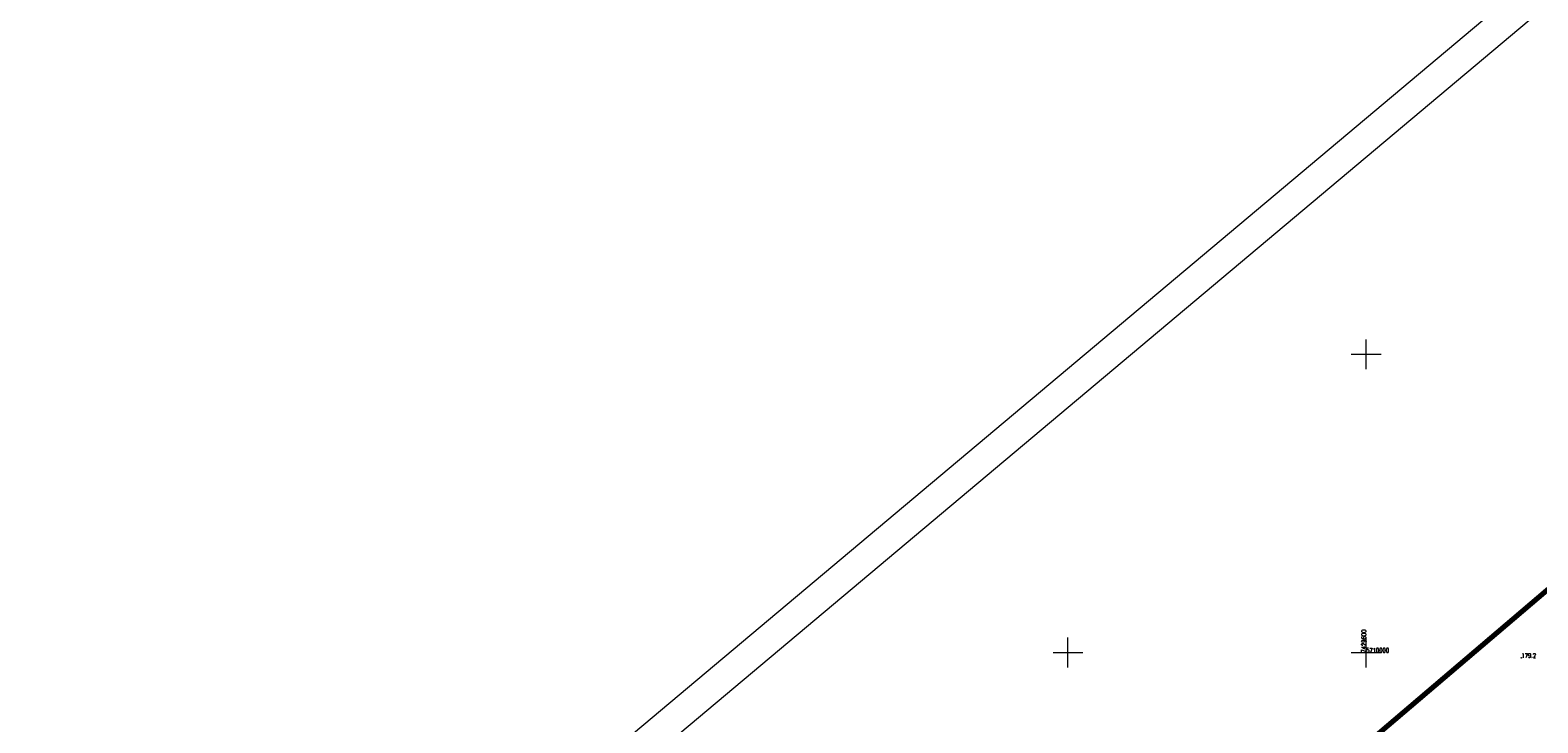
# Model space of a CAD drawing. Header units: metres. Extents: x 7429064 to 7430889, y 5709479 to 5710355.
# Tile 27 of 56: x 7429376 to 7429629, y 5709988 to 5710104. Entities that reach past the tile are written whole.
import ezdxf

# ---------------------------------------------------------------- set-up
doc = ezdxf.new("R2010")
doc.units = ezdxf.units.M
doc.linetypes.add('1', pattern=[0])
doc.linetypes.add('DASHDOT2', pattern=[0.5, 0.25, -0.125, 0, -0.125])
doc.layers.add('_1_X-REFY', color=7, linetype='Continuous')
for name, color, linetype, lineweight in [('_aJEZDNIA_KOSTKA_KAM', 134, 'Continuous', 40), ('_aZIELENIEC_USUŃ', 3, 'DASHDOT2', 20), ('arkusz', 252, 'Continuous', 18), ('KRZYZE_L_0', 252, '1', 18), ('KRZYZE_T_0', 252, 'Continuous', 18), ('RTPW_T_0_a', 252, 'Continuous', 15), ('zakres', 252, 'Continuous', 70)]:
    doc.layers.add(name, color=color, linetype=linetype, lineweight=lineweight)
doc.styles.get("Standard").update_dxf_attribs({"font": 'simplex.shx'})

# ---------------------------------------------------------------- blocks, each defined once
blk = doc.blocks.new('4_RTPW01')
at = {"linetype": 'Continuous'}
blk.add_circle((0, 0), 0.045, dxfattribs=at)
blk = doc.blocks.new('X-ref_MDCP_Szara')
at = {"layer": 'arkusz', "linetype": 'Continuous'}
for p, q in [((7429064.33, 5709640.14), (7429853.36, 5710302.21)), ((7429071.38, 5709639.53), (7429852.74, 5710295.17))]:
    blk.add_line(p, q, dxfattribs=at)
at = {"layer": 'KRZYZE_L_0', "linetype": '1'}
for p, q in [((7429600, 5710047.5), (7429600, 5710052.5)), ((7429597.5, 5710050), (7429602.5, 5710050)), ((7429550, 5709997.5), (7429550, 5710002.5)), ((7429600, 5709997.5), (7429600, 5710002.5)), ((7429547.5, 5710000), (7429552.5, 5710000)), ((7429597.5, 5710000), (7429602.5, 5710000))]:
    blk.add_line(p, q, dxfattribs=at)
at = {"layer": 'zakres', "linetype": 'Continuous', "lineweight": 70, "flags": 128}
blk.add_lwpolyline([(7429292.23, 5709722.86), (7429640.8, 5710019.4)], dxfattribs=at)
at = {"layer": 'RTPW_T_0_a'}
blk.add_blockref('4_RTPW01', (7429626.04, 5709999.12), dxfattribs=at)
at = {"layer": 'KRZYZE_T_0', "width": 0.7}
blk.add_text('7429600', height=0.75, rotation=90, dxfattribs=at).set_placement((7429600, 5710000))
blk.add_text('5710000', height=0.75, dxfattribs=at).set_placement((7429600, 5710000))
at = {"layer": 'RTPW_T_0_a', "width": 0.7}
blk.add_text('179.2', height=0.75, dxfattribs=at).set_placement((7429626.04, 5709999.12))

msp = doc.modelspace()

# ---------------------------------------------------------------- hatches: boundary and pattern name
at = {"layer": '_aJEZDNIA_KOSTKA_KAM'}
h = msp.add_hatch(dxfattribs=at)
h.set_pattern_fill('ANSI37', color=256, scale=0.5, angle=-9e-09)
edge = h.paths.add_edge_path()
edge.add_line((7429592.12, 5709927), (7429593.82, 5709925.94))
edge.add_line((7429593.82, 5709925.94), (7429594.34, 5709927.29))
edge.add_line((7429594.34, 5709927.29), (7429610.89, 5709939.27))
edge.add_line((7429610.89, 5709939.27), (7429620.05, 5709947.15))
edge.add_arc((7429623.07, 5709942.92), 5.2, 26.0589, 125.4175, ccw=False)
edge.add_line((7429627.74, 5709945.2), (7429628.73, 5709938.41))
edge.add_line((7429628.73, 5709938.41), (7429636.11, 5709939.7))
edge.add_line((7429636.11, 5709939.7), (7429632.64, 5709954.42))
edge.add_arc((7429636.94, 5709955.13), 4.35, 122.6253, 189.497, ccw=False)
edge.add_line((7429634.59, 5709958.8), (7429657.03, 5709978.12))
edge.add_arc((7429664.59, 5709978.88), 7.6, 132.9382, 185.6994, ccw=False)
edge.add_line((7429659.41, 5709984.44), (7429669.51, 5709993.15))
edge.add_line((7429669.51, 5709993.15), (7429691.93, 5710012.33))
edge.add_line((7429691.93, 5710012.33), (7429715.16, 5710032.17))
edge.add_line((7429715.16, 5710032.17), (7429737.95, 5710051.59))
edge.add_line((7429737.95, 5710051.59), (7429760.82, 5710071.04))
edge.add_line((7429760.82, 5710071.04), (7429783.6, 5710090.37))
edge.add_line((7429783.6, 5710090.37), (7429806.63, 5710109.92))
edge.add_line((7429806.63, 5710109.92), (7429826.56, 5710126.88))
edge.add_line((7429826.56, 5710126.88), (7429828.56, 5710128.54))
edge.add_line((7429828.56, 5710128.54), (7429836.26, 5710135.25))
edge.add_line((7429836.26, 5710135.25), (7429850.12, 5710146.75))
edge.add_line((7429850.12, 5710146.75), (7429846.16, 5710151.52))
edge.add_line((7429846.16, 5710151.52), (7429845.61, 5710151.08))
edge.add_line((7429845.61, 5710151.08), (7429825.38, 5710133.7))
edge.add_line((7429825.38, 5710133.7), (7429802.62, 5710114.32))
edge.add_line((7429802.62, 5710114.32), (7429779.71, 5710094.98))
edge.add_line((7429779.71, 5710094.98), (7429756.74, 5710075.42))
edge.add_line((7429756.74, 5710075.42), (7429734.06, 5710056.12))
edge.add_line((7429734.06, 5710056.12), (7429710.93, 5710036.44))
edge.add_line((7429710.93, 5710036.44), (7429687.8, 5710017.54))
edge.add_line((7429687.8, 5710017.54), (7429686.92, 5710016.76))
edge.add_line((7429686.92, 5710016.76), (7429665.37, 5709997.77))
edge.add_line((7429665.37, 5709997.77), (7429642.8, 5709977.93))
edge.add_line((7429642.8, 5709977.93), (7429619.9, 5709958.3))
edge.add_line((7429619.9, 5709958.3), (7429597.29, 5709938.53))
edge.add_line((7429597.29, 5709938.53), (7429574.65, 5709918.88))
edge.add_line((7429574.65, 5709918.88), (7429552.03, 5709899.39))
edge.add_line((7429552.03, 5709899.39), (7429529.05, 5709879.87))
edge.add_line((7429529.05, 5709879.87), (7429506.56, 5709860.17))
edge.add_line((7429506.56, 5709860.17), (7429483.74, 5709840.87))
edge.add_line((7429483.74, 5709840.87), (7429460.73, 5709821.22))
edge.add_line((7429460.73, 5709821.22), (7429437.99, 5709801.8))
edge.add_line((7429437.99, 5709801.8), (7429414.99, 5709782.12))
edge.add_line((7429414.99, 5709782.12), (7429392.27, 5709762.91))
edge.add_line((7429392.27, 5709762.91), (7429369.53, 5709743.52))
edge.add_line((7429369.53, 5709743.52), (7429346.53, 5709723.92))
edge.add_line((7429346.53, 5709723.92), (7429323.43, 5709704.88))
edge.add_line((7429323.43, 5709704.88), (7429311.67, 5709696.57))
edge.add_line((7429311.67, 5709696.57), (7429298.95, 5709689.48))
edge.add_line((7429298.95, 5709689.48), (7429285.66, 5709683.98))
edge.add_line((7429285.66, 5709683.98), (7429272.11, 5709678.71))
edge.add_line((7429272.11, 5709678.71), (7429244.04, 5709668.13))
edge.add_line((7429244.04, 5709668.13), (7429240.33, 5709666.77))
edge.add_line((7429240.33, 5709666.77), (7429242.16, 5709661.93))
edge.add_line((7429242.16, 5709661.93), (7429245.41, 5709663.13))
edge.add_line((7429245.41, 5709663.13), (7429273.94, 5709673.32))
edge.add_line((7429273.94, 5709673.32), (7429288.64, 5709678.65))
edge.add_line((7429288.64, 5709678.65), (7429301.05, 5709684.05))
edge.add_line((7429301.05, 5709684.05), (7429314.78, 5709691.65))
edge.add_line((7429314.78, 5709691.65), (7429327.24, 5709700.43))
edge.add_line((7429327.24, 5709700.43), (7429350.04, 5709719.88))
edge.add_line((7429350.04, 5709719.88), (7429372.8, 5709739.82))
edge.add_line((7429372.8, 5709739.82), (7429395.23, 5709758.92))
edge.add_line((7429395.23, 5709758.92), (7429418.51, 5709778.57))
edge.add_line((7429418.51, 5709778.57), (7429441.05, 5709797.87))
edge.add_line((7429441.05, 5709797.87), (7429463.98, 5709817.21))
edge.add_line((7429463.98, 5709817.21), (7429487.22, 5709837.17))
edge.add_line((7429487.22, 5709837.17), (7429509.69, 5709856.19))
edge.add_line((7429509.69, 5709856.19), (7429532.61, 5709875.86))
edge.add_line((7429532.61, 5709875.86), (7429555.27, 5709895.38))
edge.add_line((7429555.27, 5709895.38), (7429578.03, 5709914.93))
edge.add_line((7429578.03, 5709914.93), (7429592.12, 5709927))
at = {"layer": '_aZIELENIEC_USUŃ'}
h = msp.add_hatch(dxfattribs=at)
h.set_pattern_fill('GOST_GLASS', color=256, scale=0.1)
h.set_pattern_definition([(44.999999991, (0, 0), (0.848528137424, -1.33e-10), [0.5, -0.7]), (44.999999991, (0.21213, -3e-11), (0.848528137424, -1.33e-10), [0.2, -1]), (44.999999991, (3e-11, 0.21213), (0.848528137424, -1.33e-10), [0.2, -1])])
h.paths.add_polyline_path([(7429779.71, 5710094.98), (7429802.62, 5710114.32), (7429825.38, 5710133.7), (7429836.54, 5710143.28), (7429832.68, 5710147.77), (7429817.64, 5710135.04), (7429807.07, 5710127.15), (7429792.23, 5710114.59), (7429787.65, 5710110.71), (7429745.49, 5710075.05), (7429742.58, 5710070.75), (7429737.99, 5710066.88), (7429733.27, 5710064.71), (7429730.02, 5710061.97), (7429723.15, 5710056.15), (7429708.54, 5710043.79), (7429705.64, 5710039.5), (7429701.02, 5710035.68), (7429696.39, 5710033.39), (7429670.82, 5710011.51, -0.031099), (7429668.52, 5710009.78), (7429663.87, 5710006.71, -0.070723), (7429659.88, 5710004.82), (7429654.27, 5710003.07, 0.102047), (7429644.97, 5709997.94), (7429633.49, 5709988.12), (7429620.22, 5709969.45), (7429616.28, 5709964.83), (7429495.94, 5709861.84), (7429436.08, 5709811.05), (7429430.49, 5709806.3), (7429331.24, 5709722.09, -0.068145), (7429283.15, 5709691.43), (7429269.64, 5709685.61), (7429250.58, 5709677.92), (7429243.69, 5709669.59), (7429240.47, 5709666.82), (7429244.04, 5709668.13), (7429272.11, 5709678.71), (7429285.66, 5709683.98), (7429298.95, 5709689.48), (7429311.67, 5709696.57), (7429323.43, 5709704.88), (7429346.53, 5709723.92), (7429369.53, 5709743.52), (7429392.27, 5709762.91), (7429414.99, 5709782.12), (7429437.99, 5709801.8), (7429460.73, 5709821.22), (7429483.74, 5709840.87), (7429506.56, 5709860.17), (7429529.05, 5709879.87), (7429552.03, 5709899.39), (7429574.65, 5709918.88), (7429597.29, 5709938.53), (7429619.9, 5709958.3), (7429642.8, 5709977.93), (7429665.37, 5709997.77), (7429686.92, 5710016.76), (7429687.8, 5710017.54), (7429710.93, 5710036.44), (7429734.06, 5710056.12), (7429756.74, 5710075.42)])

# ---------------------------------------------------------------- block references
at = {"layer": '_1_X-REFY'}
msp.add_blockref('X-ref_MDCP_Szara', (0, 0), dxfattribs=at)

doc.saveas('drawing.dxf')
